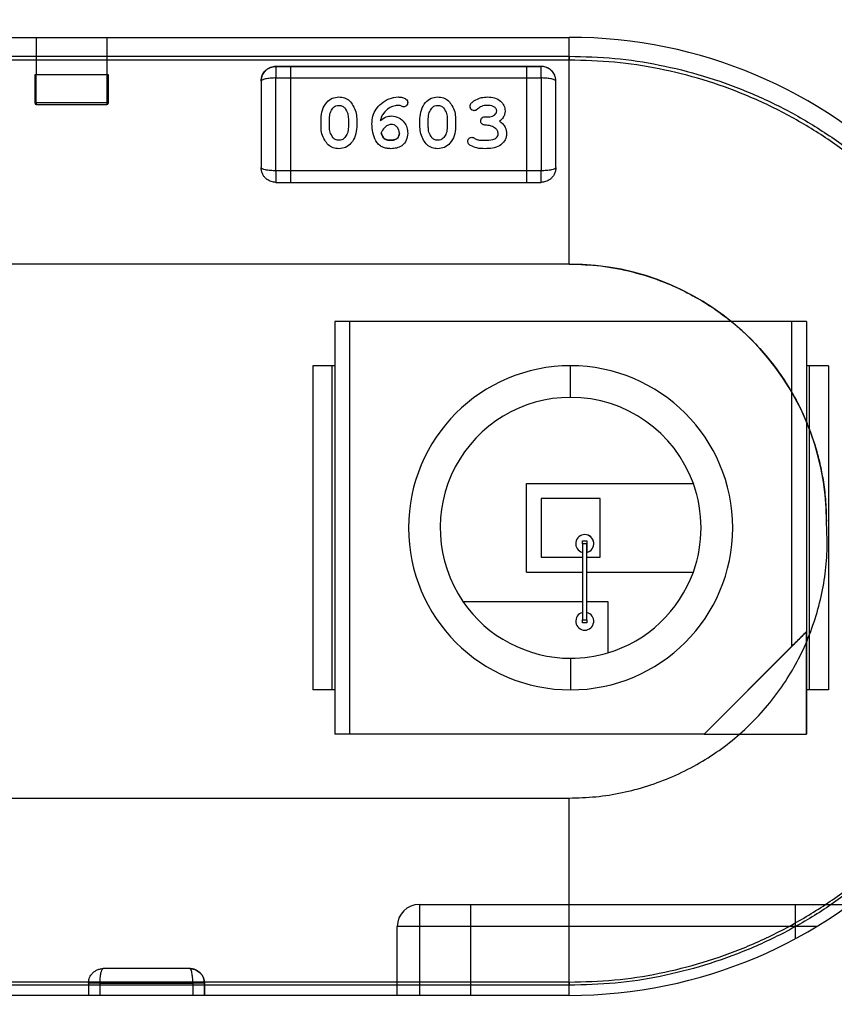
# Model space of a CAD drawing. Header units: millimetres. Extents: x -848 to 77789, y -17557 to 12238.
# Tile 64 of 79: x 72398 to 72423, y -12162 to -12132. Entities that reach past the tile are written whole.
import ezdxf
from ezdxf import colors
from ezdxf.entities.mleader import LeaderData, LeaderLine
from ezdxf.math import Vec2, Vec3

# ---------------------------------------------------------------- set-up
doc = ezdxf.new("R2010")
doc.units = ezdxf.units.MM
doc.layers.add('RR_IWK_opisy_piony', color=7, linetype='Continuous', lineweight=13)
doc.styles.add('Garamond', font='GARA.TTF')

# ---------------------------------------------------------------- blocks, each defined once
blk = doc.blocks.new('A$C661458EC')
at = {"color": 7, "linetype": 'Continuous', "lineweight": 25}
for p, q in [((-0.37363, -2.29739), (-0.04863, -2.29739)), ((-0.08534, -2.29739), (-0.08534, -2.32291)), ((-0.04863, -2.29739), (0.27637, -2.29739)), ((-0.03734, -2.29739), (-0.03734, -2.32291)), ((0.27637, -2.45126), (0.27637, -2.29739)), ((-0.37363, -2.31017), (0.27637, -2.31017)), ((0.27637, -2.31017), (0.27637, -2.31278)), ((0.27636, -2.31278), (-0.37361, -2.31278)), ((0.07727, -2.31707), (0.07727, -2.32494)), ((0.08727, -2.31707), (0.07727, -2.31707)), ((0.07727, -2.31707), (0.08727, -2.31707)), ((0.08727, -2.31707), (0.08727, -2.32494)), ((0.24729, -2.31707), (0.08727, -2.31707)), ((0.08727, -2.31707), (0.24729, -2.31707)), ((0.24729, -2.31707), (0.24729, -2.32494)), ((0.25729, -2.31707), (0.24729, -2.31707)), ((0.24729, -2.31707), (0.25729, -2.31707)), ((0.25729, -2.32494), (0.25729, -2.31707)), ((-0.08634, -2.32291), (-0.08634, -2.34191)), ((-0.08534, -2.32291), (-0.08634, -2.32291)), ((-0.08534, -2.34191), (-0.08534, -2.32291)), ((-0.03734, -2.32291), (-0.08534, -2.32291)), ((-0.03734, -2.32291), (-0.03734, -2.34191)), ((-0.03634, -2.32291), (-0.03734, -2.32291)), ((-0.03634, -2.34191), (-0.03634, -2.32291)), ((0.07727, -2.32494), (0.08727, -2.32494)), ((0.07727, -2.38793), (0.07727, -2.32494)), ((0.08727, -2.32494), (0.08727, -2.38793)), ((0.08727, -2.32494), (0.24729, -2.32494)), ((0.24729, -2.32494), (0.25729, -2.32494)), ((0.24729, -2.32494), (0.24729, -2.38793)), ((0.25729, -2.32494), (0.25729, -2.38793)), ((0.06727, -2.32707), (0.06727, -2.38581)), ((0.06727, -2.32707), (0.06727, -2.32707)), ((0.26729, -2.38581), (0.26729, -2.32707)), ((0.26729, -2.32707), (0.26729, -2.32707)), ((-0.08634, -2.34191), (-0.08534, -2.34191)), ((-0.08534, -2.34191), (-0.08534, -2.34291)), ((-0.03734, -2.34191), (-0.08534, -2.34191)), ((-0.08534, -2.34291), (-0.03734, -2.34291)), ((-0.03734, -2.34191), (-0.03634, -2.34191)), ((-0.03734, -2.34191), (-0.03734, -2.34291)), ((0.21433, -2.34594), (0.21329, -2.34684)), ((0.10792, -2.35832), (0.10792, -2.35249)), ((0.1136, -2.35823), (0.1136, -2.35258)), ((0.1265, -2.35258), (0.1265, -2.35823)), ((0.13218, -2.35249), (0.13218, -2.35832)), ((0.17502, -2.35832), (0.17502, -2.35249)), ((0.1807, -2.35823), (0.1807, -2.35258)), ((0.19361, -2.35258), (0.19361, -2.35823)), ((0.19929, -2.35249), (0.19929, -2.35832)), ((0.08727, -2.38793), (0.07727, -2.38793)), ((0.07727, -2.38793), (0.07727, -2.39581)), ((0.08727, -2.38793), (0.08727, -2.39581)), ((0.24729, -2.38793), (0.08727, -2.38793)), ((0.25729, -2.38793), (0.24729, -2.38793)), ((0.24729, -2.38793), (0.24729, -2.39581)), ((0.25729, -2.39581), (0.25729, -2.38793)), ((0.07727, -2.39581), (0.08727, -2.39581)), ((0.08727, -2.39581), (0.24729, -2.39581)), ((0.24729, -2.39581), (0.25729, -2.39581)), ((0.27637, -2.45126), (-0.37363, -2.45126)), ((0.27637, -2.45126), (-0.37363, -2.45126)), ((0.27637, -2.45126), (0.27637, -2.45126)), ((0.1173, -2.49033), (0.1173, -2.77033)), ((0.1273, -2.49033), (0.1173, -2.49033)), ((0.1273, -2.49033), (0.1273, -2.77033)), ((0.4273, -2.49033), (0.1273, -2.49033)), ((0.4273, -2.49033), (0.4273, -2.71089)), ((0.4373, -2.49033), (0.4273, -2.49033)), ((0.4373, -2.49033), (0.4373, -2.70089)), ((0.4373, -2.49033), (0.4373, -2.52033)), ((0.1023, -2.52033), (0.1023, -2.74033)), ((0.1153, -2.52033), (0.1023, -2.52033)), ((0.1153, -2.52033), (0.1153, -2.74033)), ((0.1173, -2.52033), (0.1153, -2.52033)), ((0.2773, -2.5418), (0.2773, -2.52033)), ((0.4373, -2.52033), (0.4373, -2.52033)), ((0.4373, -2.52033), (0.4373, -2.74033)), ((0.4393, -2.52033), (0.4373, -2.52033)), ((0.4393, -2.52033), (0.4393, -2.74033)), ((0.4523, -2.52033), (0.4393, -2.52033)), ((0.4523, -2.52033), (0.4523, -2.74033)), ((0.4523, -2.52033), (0.4523, -2.74033)), ((0.2473, -2.66033), (0.2473, -2.60033)), ((0.2473, -2.60033), (0.3606, -2.60033)), ((0.2573, -2.61033), (0.2573, -2.65033)), ((0.2973, -2.61033), (0.2573, -2.61033)), ((0.2973, -2.65033), (0.2973, -2.61033)), ((0.28535, -2.64123), (0.28535, -2.63923)), ((0.28535, -2.63923), (0.2883, -2.63923)), ((0.2883, -2.63923), (0.2883, -2.64123)), ((0.2883, -2.63923), (0.2883, -2.647)), ((0.2883, -2.64123), (0.28535, -2.64123)), ((0.28535, -2.64123), (0.28535, -2.69273)), ((0.2883, -2.69273), (0.2883, -2.64123)), ((0.2573, -2.65033), (0.28535, -2.65033)), ((0.2883, -2.65033), (0.2883, -2.647)), ((0.2883, -2.68781), (0.2883, -2.65033)), ((0.2883, -2.65033), (0.2973, -2.65033)), ((0.2473, -2.66033), (0.28535, -2.66033)), ((0.2883, -2.66033), (0.3606, -2.66033)), ((0.20423, -2.68033), (0.28535, -2.68033)), ((0.2883, -2.68033), (0.30249, -2.68033)), ((0.30249, -2.68033), (0.30249, -2.71522)), ((0.28535, -2.69273), (0.2883, -2.69273)), ((0.28535, -2.69473), (0.28535, -2.69273)), ((0.2883, -2.69273), (0.2883, -2.69473)), ((0.2883, -2.69473), (0.28535, -2.69473)), ((0.4373, -2.70089), (0.36786, -2.77033)), ((0.4373, -2.70089), (0.4373, -2.70089)), ((0.4373, -2.77033), (0.4373, -2.70089)), ((0.4273, -2.71089), (0.36786, -2.77033)), ((0.2773, -2.71887), (0.2773, -2.74033)), ((0.1153, -2.74033), (0.1023, -2.74033)), ((0.1173, -2.74033), (0.1153, -2.74033)), ((0.4373, -2.74033), (0.4373, -2.74033)), ((0.4373, -2.74033), (0.4373, -2.77033)), ((0.4393, -2.74033), (0.4373, -2.74033)), ((0.4523, -2.74033), (0.4393, -2.74033)), ((0.1273, -2.77033), (0.1173, -2.77033)), ((0.36786, -2.77033), (0.1273, -2.77033)), ((0.36786, -2.77033), (0.36786, -2.77033)), ((0.36786, -2.77033), (0.4373, -2.77033)), ((0.4373, -2.77033), (0.4373, -2.77033)), ((-0.37363, -2.81377), (0.27637, -2.81377)), ((0.27637, -2.9477), (0.27637, -2.81377)), ((0.17466, -2.88603), (0.17466, -2.90103)), ((0.17466, -2.88603), (0.20966, -2.88603)), ((0.20966, -2.90103), (0.20966, -2.88603)), ((0.20966, -2.88603), (0.42966, -2.88603)), ((0.42966, -2.88603), (0.42966, -2.90103)), ((0.42966, -2.88603), (0.46466, -2.88603)), ((0.15966, -2.9477), (0.15966, -2.90103)), ((0.17466, -2.90103), (0.15966, -2.90103)), ((0.20966, -2.90103), (0.17466, -2.90103)), ((0.17466, -2.90103), (0.17466, -2.9477)), ((0.42966, -2.90103), (0.20966, -2.90103)), ((0.20966, -2.9477), (0.20966, -2.90103)), ((0.42966, -2.90103), (0.42966, -2.9093)), ((0.44422, -2.90103), (0.42966, -2.90103)), ((0.01885, -2.92954), (-0.03989, -2.92954)), ((0.01885, -2.92954), (0.01885, -2.92954)), ((0.27637, -2.9409), (-0.37363, -2.9409)), ((0.27636, -2.93875), (-0.37362, -2.93875)), ((-0.04202, -2.93954), (-0.04989, -2.93954)), ((-0.04989, -2.93954), (-0.04989, -2.9477)), ((-0.04202, -2.93954), (0.02098, -2.93954)), ((-0.04202, -2.9477), (-0.04202, -2.93954)), ((0.02885, -2.93954), (0.02098, -2.93954)), ((0.02098, -2.93954), (0.02098, -2.9477)), ((0.02885, -2.9477), (0.02885, -2.93954)), ((0.02885, -2.93954), (0.02885, -2.9477)), ((0.27636, -2.93875), (0.27637, -2.9409)), ((0.27637, -2.9477), (-0.37363, -2.9477))]:
    blk.add_line(p, q, dxfattribs=at)
for centre, radius, start, end in [((0.27637, -2.62254), 0.7335, 316.81191, 90), ((0.27637, -2.62254), 0.7035, 0, 90), ((0.27637, -2.62254), 0.32516, 0, 90), ((-0.08534, -2.34191), 0.001, 180, 270), ((-0.03734, -2.34191), 0.001, 270, 0), ((0.27637, -2.62576), 0.1745, 0.00304, 90), ((0.2773, -2.63033), 0.11, 90, 270), ((0.2773, -2.63033), 0.11, 90, 270), ((0.2773, -2.63033), 0.11, 270, 90), ((0.2773, -2.63033), 0.08854, 90, 214.38317), ((0.2773, -2.63033), 0.08854, 19.8059, 90), ((0.2773, -2.63033), 0.08854, 340.19411, 19.8059), ((0.2773, -2.63033), 0.08854, 340.19411, 19.8059), ((0.27637, -2.62254), 0.32516, 270, 0), ((0.2869, -2.64107), 0.0061, 283.24111, 255.32715), ((0.2869, -2.64107), 0.0061, 283.24111, 90), ((0.2773, -2.63033), 0.08854, 286.52505, 340.19411), ((0.2773, -2.63033), 0.08854, 214.38317, 270), ((0.2869, -2.69375), 0.0061, 104.67286, 270), ((0.2869, -2.69375), 0.0061, 270, 76.75889), ((0.2869, -2.69375), 0.0061, 270, 76.75889), ((0.2773, -2.63033), 0.08854, 270, 286.52505), ((0.2773, -2.63033), 0.08854, 270, 286.52505), ((0.17466, -2.90103), 0.015, 90.00001, 180.00001)]:
    blk.add_arc(centre, radius, start, end, dxfattribs=at)
for points, knots in [([(0.27637, -2.31017), (0.28667, -2.31045), (0.3072, -2.31102), (0.3377, -2.31569), (0.36768, -2.32317), (0.39691, -2.33363), (0.42503, -2.34679), (0.4516, -2.36264), (0.47649, -2.3811), (0.49947, -2.40194), (0.52033, -2.42484), (0.53874, -2.44956), (0.55462, -2.47603), (0.56789, -2.50402), (0.57845, -2.53314), (0.58605, -2.56307), (0.59064, -2.59363), (0.59219, -2.62458), (0.59082, -2.65552), (0.58642, -2.68604), (0.57902, -2.71598), (0.56866, -2.74514), (0.55559, -2.77322), (0.53986, -2.7998), (0.52157, -2.82468), (0.50079, -2.84777), (0.47783, -2.86885), (0.45289, -2.88755), (0.4262, -2.90363), (0.39794, -2.91702), (0.36853, -2.92767), (0.33831, -2.93529), (0.30753, -2.94004), (0.28679, -2.94061), (0.27637, -2.9409)], [0, 0, 0, 0, 0.031176, 0.062139, 0.093193, 0.124636, 0.155983, 0.187065, 0.218191, 0.24967, 0.280905, 0.311884, 0.34291, 0.374282, 0.405593, 0.436631, 0.4677, 0.499103, 0.530406, 0.561402, 0.592394, 0.623682, 0.655041, 0.686081, 0.717105, 0.748414, 0.780051, 0.811361, 0.842657, 0.874252, 0.905919, 0.937225, 0.968482, 1, 1, 1, 1]), ([(0.06727, -2.32707), (0.06733, -2.32626), (0.06743, -2.32474), (0.06836, -2.32227), (0.06982, -2.32021), (0.07173, -2.31867), (0.07405, -2.31741), (0.07599, -2.3172), (0.07727, -2.31707)], [0, 0, 0, 0, 0.156709, 0.293024, 0.503734, 0.63381, 0.759958, 1, 1, 1, 1]), ([(0.07727, -2.31707), (0.076, -2.31721), (0.07405, -2.31742), (0.07171, -2.31866), (0.07071, -2.31954), (0.0702, -2.32)], [0, 0, 0, 0, 0.4837393, 0.7379229, 1, 1, 1, 1]), ([(0.26729, -2.32707), (0.26724, -2.32626), (0.26713, -2.32474), (0.2662, -2.32227), (0.26475, -2.32021), (0.26284, -2.31867), (0.26052, -2.31741), (0.25857, -2.3172), (0.25729, -2.31707)], [0, 0, 0, 0, 0.156708, 0.293023, 0.503734, 0.63381, 0.759957, 1, 1, 1, 1]), ([(0.26729, -2.32707), (0.26724, -2.32626), (0.26713, -2.32468), (0.26629, -2.32252), (0.2651, -2.32069), (0.26323, -2.31886), (0.2606, -2.31737), (0.25833, -2.31716), (0.25729, -2.31707)], [0, 0, 0, 0, 0.1565685, 0.3040672, 0.4425347, 0.5720191, 0.8033166, 1, 1, 1, 1]), ([(0.0702, -2.32), (0.0695, -2.32085), (0.06834, -2.32225), (0.06744, -2.32474), (0.06733, -2.32626), (0.06727, -2.32707)], [0, 0, 0, 0, 0.418364, 0.688956, 1, 1, 1, 1]), ([(0.07727, -2.32494), (0.07623, -2.32497), (0.07396, -2.32504), (0.07133, -2.32539), (0.06947, -2.32577), (0.06828, -2.32614), (0.06744, -2.32657), (0.06733, -2.3269), (0.06727, -2.32707)], [0, 0, 0, 0, 0.196693, 0.427994, 0.557477, 0.695942, 0.843437, 1, 1, 1, 1]), ([(0.26729, -2.32707), (0.26724, -2.3269), (0.26713, -2.32657), (0.26629, -2.32614), (0.2651, -2.32577), (0.26323, -2.32539), (0.2606, -2.32504), (0.25833, -2.32497), (0.25729, -2.32494)], [0, 0, 0, 0, 0.156563, 0.304058, 0.442523, 0.572006, 0.803307, 1, 1, 1, 1]), ([(0.10792, -2.35249), (0.10814, -2.35053), (0.10858, -2.3466), (0.11126, -2.34169), (0.1153, -2.33829), (0.11843, -2.338), (0.11999, -2.33785)], [0, 0, 0, 0, 0.280233, 0.56078, 0.780163, 1, 1, 1, 1]), ([(0.10792, -2.35249), (0.10814, -2.35053), (0.10858, -2.3466), (0.11126, -2.34169), (0.1153, -2.33829), (0.11843, -2.338), (0.11999, -2.33785)], [0, 0, 0, 0, 0.280233, 0.56078, 0.780163, 1, 1, 1, 1]), ([(0.11999, -2.33785), (0.12132, -2.33794), (0.12397, -2.3381), (0.12743, -2.34034), (0.12983, -2.34379), (0.13182, -2.34781), (0.13206, -2.35093), (0.13218, -2.35249)], [0, 0, 0, 0, 0.186756, 0.37254, 0.559511, 0.779812, 1, 1, 1, 1]), ([(0.11999, -2.33785), (0.12132, -2.33794), (0.12397, -2.3381), (0.12743, -2.34034), (0.12983, -2.34379), (0.13182, -2.34781), (0.13206, -2.35093), (0.13218, -2.35249)], [0, 0, 0, 0, 0.186756, 0.37254, 0.559511, 0.779812, 1, 1, 1, 1]), ([(0.1425, -2.35604), (0.1426, -2.35428), (0.14281, -2.35077), (0.14519, -2.34593), (0.14901, -2.34188), (0.15405, -2.33855), (0.15819, -2.33808), (0.16026, -2.33785)], [0, 0, 0, 0, 0.186937, 0.373369, 0.560408, 0.780395, 1, 1, 1, 1]), ([(0.1425, -2.35604), (0.1426, -2.35428), (0.14281, -2.35077), (0.14519, -2.34593), (0.14901, -2.34188), (0.15405, -2.33855), (0.15819, -2.33808), (0.16026, -2.33785)], [0, 0, 0, 0, 0.186937, 0.373369, 0.560408, 0.780395, 1, 1, 1, 1]), ([(0.16026, -2.33785), (0.16131, -2.33789), (0.16318, -2.33794), (0.16482, -2.33884), (0.16554, -2.33923)], [0, 0, 0, 0, 0.560727, 1, 1, 1, 1]), ([(0.16026, -2.33785), (0.16131, -2.33789), (0.16318, -2.33794), (0.16482, -2.33884), (0.16554, -2.33923)], [0, 0, 0, 0, 0.560727, 1, 1, 1, 1]), ([(0.16554, -2.33923), (0.16593, -2.33959), (0.16663, -2.34024), (0.16672, -2.34118), (0.16677, -2.34159)], [0, 0, 0, 0, 0.559519, 1, 1, 1, 1]), ([(0.16554, -2.33923), (0.16593, -2.33959), (0.16663, -2.34024), (0.16672, -2.34118), (0.16677, -2.34159)], [0, 0, 0, 0, 0.559519, 1, 1, 1, 1]), ([(0.17502, -2.35249), (0.17525, -2.35053), (0.17569, -2.3466), (0.17837, -2.34169), (0.18241, -2.33829), (0.18553, -2.338), (0.1871, -2.33785)], [0, 0, 0, 0, 0.280233, 0.56078, 0.780163, 1, 1, 1, 1]), ([(0.17502, -2.35249), (0.17525, -2.35053), (0.17569, -2.3466), (0.17837, -2.34169), (0.18241, -2.33829), (0.18553, -2.338), (0.1871, -2.33785)], [0, 0, 0, 0, 0.280233, 0.56078, 0.780163, 1, 1, 1, 1]), ([(0.1871, -2.33785), (0.18843, -2.33794), (0.19108, -2.3381), (0.19454, -2.34034), (0.19693, -2.34379), (0.19892, -2.34781), (0.19916, -2.35093), (0.19929, -2.35249)], [0, 0, 0, 0, 0.186756, 0.37254, 0.559511, 0.779812, 1, 1, 1, 1]), ([(0.1871, -2.33785), (0.18843, -2.33794), (0.19108, -2.3381), (0.19454, -2.34034), (0.19693, -2.34379), (0.19892, -2.34781), (0.19916, -2.35093), (0.19929, -2.35249)], [0, 0, 0, 0, 0.186756, 0.37254, 0.559511, 0.779812, 1, 1, 1, 1]), ([(0.21167, -2.34051), (0.21332, -2.33962), (0.21626, -2.33803), (0.21959, -2.33791), (0.22106, -2.33785)], [0, 0, 0, 0, 0.5589384, 1, 1, 1, 1]), ([(0.21167, -2.34051), (0.21332, -2.33962), (0.21626, -2.33803), (0.21959, -2.33791), (0.22106, -2.33785)], [0, 0, 0, 0, 0.558938, 1, 1, 1, 1]), ([(0.22106, -2.33785), (0.22264, -2.33795), (0.2258, -2.33815), (0.2297, -2.34037), (0.23238, -2.34358), (0.23268, -2.34606), (0.23284, -2.3473)], [0, 0, 0, 0, 0.280739, 0.56036, 0.780377, 1, 1, 1, 1]), ([(0.22106, -2.33785), (0.22264, -2.33795), (0.2258, -2.33815), (0.2297, -2.34037), (0.23238, -2.34358), (0.23268, -2.34606), (0.23284, -2.3473)], [0, 0, 0, 0, 0.280739, 0.56036, 0.780377, 1, 1, 1, 1]), ([(0.1136, -2.35258), (0.1137, -2.35113), (0.11388, -2.34852), (0.11534, -2.34638), (0.11598, -2.34544)], [0, 0, 0, 0, 0.559873, 1, 1, 1, 1]), ([(0.11598, -2.34544), (0.11662, -2.34482), (0.11777, -2.34372), (0.11934, -2.34359), (0.12003, -2.34353)], [0, 0, 0, 0, 0.558894, 1, 1, 1, 1]), ([(0.12003, -2.34353), (0.12089, -2.3436), (0.12243, -2.34373), (0.12353, -2.3448), (0.12402, -2.34527)], [0, 0, 0, 0, 0.559719, 1, 1, 1, 1]), ([(0.12402, -2.34527), (0.12482, -2.34652), (0.12627, -2.34876), (0.12643, -2.35141), (0.1265, -2.35258)], [0, 0, 0, 0, 0.559235, 1, 1, 1, 1]), ([(0.16072, -2.34353), (0.15958, -2.34365), (0.15731, -2.34388), (0.1535, -2.34552), (0.15149, -2.34768), (0.15027, -2.34901)], [0, 0, 0, 0, 0.280265, 0.56086, 1, 1, 1, 1]), ([(0.16213, -2.34391), (0.16188, -2.3438), (0.16143, -2.34359), (0.16093, -2.34355), (0.16072, -2.34353)], [0, 0, 0, 0, 0.5595128, 1, 1, 1, 1]), ([(0.164, -2.34456), (0.16363, -2.34449), (0.16298, -2.34436), (0.16239, -2.34405), (0.16213, -2.34391)], [0, 0, 0, 0, 0.5588029, 1, 1, 1, 1]), ([(0.16677, -2.34159), (0.16672, -2.34201), (0.16664, -2.34286), (0.16592, -2.34384), (0.165, -2.34446), (0.16433, -2.34453), (0.164, -2.34456)], [0, 0, 0, 0, 0.279877, 0.559558, 0.779817, 1, 1, 1, 1]), ([(0.1807, -2.35258), (0.1808, -2.35113), (0.18098, -2.34852), (0.18244, -2.34638), (0.18308, -2.34544)], [0, 0, 0, 0, 0.559873, 1, 1, 1, 1]), ([(0.18308, -2.34544), (0.18372, -2.34482), (0.18487, -2.34372), (0.18645, -2.34359), (0.18714, -2.34353)], [0, 0, 0, 0, 0.558894, 1, 1, 1, 1]), ([(0.18714, -2.34353), (0.188, -2.3436), (0.18954, -2.34373), (0.19064, -2.3448), (0.19112, -2.34527)], [0, 0, 0, 0, 0.559719, 1, 1, 1, 1]), ([(0.19112, -2.34527), (0.19193, -2.34652), (0.19337, -2.34876), (0.19354, -2.35141), (0.19361, -2.35258)], [0, 0, 0, 0, 0.559235, 1, 1, 1, 1]), ([(0.20909, -2.34424), (0.20916, -2.3438), (0.20928, -2.34292), (0.21024, -2.34162), (0.21113, -2.34093), (0.21167, -2.34051)], [0, 0, 0, 0, 0.2792023, 0.5593738, 1, 1, 1, 1]), ([(0.20909, -2.34424), (0.20916, -2.3438), (0.20928, -2.34292), (0.21024, -2.34162), (0.21113, -2.34093), (0.21167, -2.34051)], [0, 0, 0, 0, 0.279202, 0.559374, 1, 1, 1, 1]), ([(0.21196, -2.34715), (0.21156, -2.3471), (0.21097, -2.34702), (0.21029, -2.34668), (0.20988, -2.34635), (0.20955, -2.34594), (0.20921, -2.34525), (0.20914, -2.34465), (0.20909, -2.34424)], [0, 0, 0, 0, 0.2676909, 0.3853473, 0.4979261, 0.6108029, 0.7293131, 1, 1, 1, 1]), ([(0.22069, -2.34353), (0.21935, -2.34361), (0.21696, -2.34375), (0.21513, -2.34527), (0.21433, -2.34594)], [0, 0, 0, 0, 0.560563, 1, 1, 1, 1]), ([(0.22716, -2.34732), (0.22712, -2.34698), (0.22705, -2.34628), (0.22625, -2.34511), (0.22421, -2.34369), (0.2221, -2.3436), (0.22069, -2.34353)], [0, 0, 0, 0, 0.125338, 0.250869, 0.500627, 1, 1, 1, 1]), ([(0.15027, -2.34901), (0.14975, -2.34986), (0.14881, -2.35137), (0.14837, -2.3531), (0.14818, -2.35386)], [0, 0, 0, 0, 0.559553, 1, 1, 1, 1]), ([(0.14818, -2.35386), (0.14947, -2.35289), (0.15177, -2.35117), (0.15461, -2.35088), (0.15586, -2.35076)], [0, 0, 0, 0, 0.560338, 1, 1, 1, 1]), ([(0.14818, -2.35386), (0.14947, -2.35289), (0.15177, -2.35117), (0.15461, -2.35088), (0.15586, -2.35076)], [0, 0, 0, 0, 0.560338, 1, 1, 1, 1]), ([(0.15586, -2.35076), (0.15752, -2.351), (0.16086, -2.35147), (0.1644, -2.35475), (0.16648, -2.35856), (0.16667, -2.36118), (0.16677, -2.36249)], [0, 0, 0, 0, 0.279032, 0.558971, 0.779325, 1, 1, 1, 1]), ([(0.15586, -2.35076), (0.15752, -2.351), (0.16086, -2.35147), (0.1644, -2.35475), (0.16648, -2.35856), (0.16667, -2.36118), (0.16677, -2.36249)], [0, 0, 0, 0, 0.279032, 0.558971, 0.779325, 1, 1, 1, 1]), ([(0.21329, -2.34684), (0.21313, -2.34691), (0.21285, -2.34703), (0.2124, -2.34712), (0.21211, -2.34714), (0.21196, -2.34715)], [0, 0, 0, 0, 0.37153, 0.682355, 1, 1, 1, 1]), ([(0.21632, -2.35414), (0.21637, -2.3537), (0.21647, -2.35283), (0.2173, -2.35189), (0.21829, -2.35135), (0.21897, -2.3513), (0.21931, -2.35127)], [0, 0, 0, 0, 0.279589, 0.559244, 0.779618, 1, 1, 1, 1]), ([(0.21632, -2.35414), (0.21637, -2.3537), (0.21647, -2.35283), (0.2173, -2.35189), (0.21829, -2.35135), (0.21897, -2.3513), (0.21931, -2.35127)], [0, 0, 0, 0, 0.279589, 0.559244, 0.779618, 1, 1, 1, 1]), ([(0.21931, -2.35127), (0.21989, -2.35128), (0.22091, -2.35128), (0.22194, -2.35126), (0.22239, -2.35125)], [0, 0, 0, 0, 0.560064, 1, 1, 1, 1]), ([(0.21931, -2.35127), (0.21989, -2.35128), (0.22091, -2.35128), (0.22194, -2.35126), (0.22239, -2.35125)], [0, 0, 0, 0, 0.560064, 1, 1, 1, 1]), ([(0.22239, -2.35125), (0.22302, -2.35114), (0.22426, -2.35093), (0.22578, -2.35003), (0.2269, -2.3488), (0.22707, -2.34781), (0.22716, -2.34732)], [0, 0, 0, 0, 0.280794, 0.560999, 0.781227, 1, 1, 1, 1]), ([(0.22239, -2.35125), (0.22302, -2.35114), (0.22426, -2.35093), (0.22578, -2.35003), (0.2269, -2.3488), (0.22707, -2.34781), (0.22716, -2.34732)], [0, 0, 0, 0, 0.2807943, 0.5609994, 0.7812268, 1, 1, 1, 1]), ([(0.23284, -2.3473), (0.23278, -2.34807), (0.23265, -2.3496), (0.23148, -2.35215), (0.23002, -2.3535), (0.22914, -2.35433)], [0, 0, 0, 0, 0.280152, 0.560356, 1, 1, 1, 1]), ([(0.12007, -2.37295), (0.11875, -2.37287), (0.1161, -2.3727), (0.11264, -2.37047), (0.11025, -2.36702), (0.10828, -2.36299), (0.10804, -2.35987), (0.10792, -2.35832)], [0, 0, 0, 0, 0.186752, 0.372496, 0.559483, 0.779794, 1, 1, 1, 1]), ([(0.11611, -2.36554), (0.11529, -2.36429), (0.11384, -2.36205), (0.11367, -2.3594), (0.1136, -2.35823)], [0, 0, 0, 0, 0.559159, 1, 1, 1, 1]), ([(0.11611, -2.36554), (0.11529, -2.36429), (0.11384, -2.36205), (0.11367, -2.3594), (0.1136, -2.35823)], [0, 0, 0, 0, 0.559159, 1, 1, 1, 1]), ([(0.13218, -2.35832), (0.13196, -2.36028), (0.13151, -2.36422), (0.12883, -2.36914), (0.12477, -2.37251), (0.12164, -2.37281), (0.12007, -2.37295)], [0, 0, 0, 0, 0.2802329, 0.5608177, 0.7801821, 1, 1, 1, 1]), ([(0.1265, -2.35823), (0.1264, -2.35968), (0.12622, -2.36228), (0.12476, -2.36443), (0.12412, -2.36537)], [0, 0, 0, 0, 0.559888, 1, 1, 1, 1]), ([(0.1265, -2.35823), (0.1264, -2.35968), (0.12622, -2.36228), (0.12476, -2.36443), (0.12412, -2.36537)], [0, 0, 0, 0, 0.559888, 1, 1, 1, 1]), ([(0.15541, -2.37295), (0.1544, -2.37291), (0.15239, -2.37282), (0.14946, -2.37192), (0.14693, -2.37019), (0.14446, -2.36696), (0.14283, -2.36207), (0.14261, -2.35805), (0.1425, -2.35604)], [0, 0, 0, 0, 0.1251826, 0.2502032, 0.3750417, 0.5000506, 0.7496977, 1, 1, 1, 1]), ([(0.15552, -2.35644), (0.15467, -2.35661), (0.15295, -2.35697), (0.15048, -2.359), (0.14938, -2.36095), (0.1487, -2.36214)], [0, 0, 0, 0, 0.278896, 0.559628, 1, 1, 1, 1]), ([(0.16109, -2.36241), (0.16101, -2.36156), (0.16084, -2.35986), (0.15933, -2.35795), (0.15752, -2.35667), (0.15619, -2.35651), (0.15552, -2.35644)], [0, 0, 0, 0, 0.279782, 0.559325, 0.779854, 1, 1, 1, 1]), ([(0.18718, -2.37295), (0.18585, -2.37287), (0.1832, -2.3727), (0.17974, -2.37047), (0.17735, -2.36702), (0.17538, -2.36299), (0.17514, -2.35987), (0.17502, -2.35832)], [0, 0, 0, 0, 0.1867523, 0.3724964, 0.5594835, 0.7797944, 1, 1, 1, 1]), ([(0.18321, -2.36554), (0.1824, -2.36429), (0.18094, -2.36205), (0.18078, -2.3594), (0.1807, -2.35823)], [0, 0, 0, 0, 0.559159, 1, 1, 1, 1]), ([(0.18321, -2.36554), (0.1824, -2.36429), (0.18094, -2.36205), (0.18078, -2.3594), (0.1807, -2.35823)], [0, 0, 0, 0, 0.559159, 1, 1, 1, 1]), ([(0.19929, -2.35832), (0.19906, -2.36028), (0.19862, -2.36422), (0.19594, -2.36914), (0.19187, -2.37251), (0.18875, -2.37281), (0.18718, -2.37295)], [0, 0, 0, 0, 0.280233, 0.560818, 0.780182, 1, 1, 1, 1]), ([(0.19361, -2.35823), (0.19351, -2.35968), (0.19332, -2.36228), (0.19187, -2.36443), (0.19123, -2.36537)], [0, 0, 0, 0, 0.559888, 1, 1, 1, 1]), ([(0.19361, -2.35823), (0.19351, -2.35968), (0.19332, -2.36228), (0.19187, -2.36443), (0.19123, -2.36537)], [0, 0, 0, 0, 0.559888, 1, 1, 1, 1]), ([(0.21926, -2.35695), (0.21883, -2.3569), (0.21799, -2.3568), (0.21697, -2.35611), (0.21641, -2.35514), (0.21635, -2.35447), (0.21632, -2.35414)], [0, 0, 0, 0, 0.280357, 0.559568, 0.779751, 1, 1, 1, 1]), ([(0.22346, -2.35757), (0.22268, -2.35739), (0.2213, -2.35707), (0.21988, -2.35699), (0.21926, -2.35695)], [0, 0, 0, 0, 0.559656, 1, 1, 1, 1]), ([(0.22819, -2.36285), (0.22807, -2.36215), (0.22781, -2.36076), (0.22608, -2.35882), (0.22445, -2.35805), (0.22346, -2.35757)], [0, 0, 0, 0, 0.2789431, 0.5596989, 1, 1, 1, 1]), ([(0.22914, -2.35433), (0.22989, -2.35491), (0.2314, -2.35605), (0.23341, -2.35888), (0.2337, -2.36133), (0.23387, -2.36282)], [0, 0, 0, 0, 0.280938, 0.561487, 1, 1, 1, 1]), ([(0.22914, -2.35433), (0.22989, -2.35491), (0.2314, -2.35605), (0.23341, -2.35888), (0.2337, -2.36133), (0.23387, -2.36282)], [0, 0, 0, 0, 0.280938, 0.561487, 1, 1, 1, 1]), ([(0.12009, -2.36728), (0.11923, -2.36721), (0.11769, -2.36708), (0.11659, -2.36601), (0.11611, -2.36554)], [0, 0, 0, 0, 0.559767, 1, 1, 1, 1]), ([(0.12009, -2.36728), (0.11923, -2.36721), (0.11769, -2.36708), (0.11659, -2.36601), (0.11611, -2.36554)], [0, 0, 0, 0, 0.559767, 1, 1, 1, 1]), ([(0.12412, -2.36537), (0.12349, -2.36599), (0.12234, -2.36708), (0.12078, -2.36722), (0.12009, -2.36728)], [0, 0, 0, 0, 0.5588701, 1, 1, 1, 1]), ([(0.12412, -2.36537), (0.12349, -2.36599), (0.12234, -2.36708), (0.12078, -2.36722), (0.12009, -2.36728)], [0, 0, 0, 0, 0.5588701, 1, 1, 1, 1]), ([(0.1487, -2.36214), (0.14897, -2.36296), (0.14951, -2.36459), (0.15114, -2.3665), (0.1533, -2.36719), (0.15465, -2.36725), (0.15533, -2.36728)], [0, 0, 0, 0, 0.280731, 0.55893, 0.779243, 1, 1, 1, 1]), ([(0.15533, -2.36728), (0.15447, -2.36724), (0.15275, -2.36717), (0.14987, -2.36564), (0.14914, -2.36347), (0.1487, -2.36214)], [0, 0, 0, 0, 0.281486, 0.560457, 1, 1, 1, 1]), ([(0.15533, -2.36728), (0.15613, -2.36723), (0.15772, -2.36715), (0.15976, -2.36607), (0.16094, -2.3643), (0.16104, -2.36304), (0.16109, -2.36241)], [0, 0, 0, 0, 0.280727, 0.559763, 0.779582, 1, 1, 1, 1]), ([(0.16109, -2.36241), (0.161, -2.36322), (0.16083, -2.36482), (0.15869, -2.367), (0.1566, -2.36717), (0.15533, -2.36728)], [0, 0, 0, 0, 0.280579, 0.560387, 1, 1, 1, 1]), ([(0.16677, -2.36249), (0.1666, -2.36413), (0.16626, -2.3674), (0.16312, -2.37099), (0.15925, -2.37274), (0.15669, -2.37288), (0.15541, -2.37295)], [0, 0, 0, 0, 0.27969, 0.558674, 0.779047, 1, 1, 1, 1]), ([(0.1872, -2.36728), (0.18633, -2.36721), (0.18479, -2.36708), (0.18369, -2.36601), (0.18321, -2.36554)], [0, 0, 0, 0, 0.559767, 1, 1, 1, 1]), ([(0.1872, -2.36728), (0.18633, -2.36721), (0.18479, -2.36708), (0.18369, -2.36601), (0.18321, -2.36554)], [0, 0, 0, 0, 0.559767, 1, 1, 1, 1]), ([(0.19123, -2.36537), (0.19059, -2.36599), (0.18945, -2.36708), (0.18789, -2.36722), (0.1872, -2.36728)], [0, 0, 0, 0, 0.55887, 1, 1, 1, 1]), ([(0.19123, -2.36537), (0.19059, -2.36599), (0.18945, -2.36708), (0.18789, -2.36722), (0.1872, -2.36728)], [0, 0, 0, 0, 0.55887, 1, 1, 1, 1]), ([(0.20754, -2.36812), (0.20759, -2.3677), (0.20767, -2.36686), (0.20842, -2.36591), (0.20934, -2.3653), (0.21, -2.36524), (0.21034, -2.36521)], [0, 0, 0, 0, 0.279674, 0.559449, 0.779595, 1, 1, 1, 1]), ([(0.20754, -2.36812), (0.20759, -2.3677), (0.20767, -2.36686), (0.20842, -2.36591), (0.20934, -2.3653), (0.21, -2.36524), (0.21034, -2.36521)], [0, 0, 0, 0, 0.279674, 0.559449, 0.779595, 1, 1, 1, 1]), ([(0.21034, -2.36521), (0.21067, -2.36525), (0.21126, -2.36532), (0.21176, -2.36563), (0.21199, -2.36577)], [0, 0, 0, 0, 0.558851, 1, 1, 1, 1]), ([(0.21034, -2.36521), (0.21067, -2.36525), (0.21126, -2.36532), (0.21176, -2.36563), (0.21199, -2.36577)], [0, 0, 0, 0, 0.558851, 1, 1, 1, 1]), ([(0.21199, -2.36577), (0.21239, -2.36603), (0.21311, -2.3665), (0.21392, -2.36677), (0.21428, -2.36689)], [0, 0, 0, 0, 0.560037, 1, 1, 1, 1]), ([(0.21199, -2.36577), (0.21239, -2.36603), (0.21311, -2.3665), (0.21392, -2.36677), (0.21428, -2.36689)], [0, 0, 0, 0, 0.560037, 1, 1, 1, 1]), ([(0.21884, -2.36728), (0.22076, -2.36724), (0.22363, -2.36719), (0.2268, -2.36584), (0.22803, -2.36429), (0.22814, -2.36333), (0.22819, -2.36285)], [0, 0, 0, 0, 0.501242, 0.750421, 0.875286, 1, 1, 1, 1]), ([(0.21884, -2.36728), (0.22076, -2.36724), (0.22363, -2.36719), (0.2268, -2.36584), (0.22803, -2.36429), (0.22814, -2.36333), (0.22819, -2.36285)], [0, 0, 0, 0, 0.5012416, 0.7504206, 0.875286, 1, 1, 1, 1]), ([(0.23387, -2.36282), (0.23381, -2.36366), (0.23368, -2.36533), (0.2323, -2.3684), (0.22915, -2.37136), (0.22427, -2.3728), (0.22095, -2.3729), (0.21929, -2.37295)], [0, 0, 0, 0, 0.12532, 0.250663, 0.499152, 0.749115, 1, 1, 1, 1]), ([(0.20939, -2.3709), (0.20884, -2.37051), (0.20785, -2.36981), (0.20764, -2.36864), (0.20754, -2.36812)], [0, 0, 0, 0, 0.561235, 1, 1, 1, 1]), ([(0.21929, -2.37295), (0.21736, -2.37293), (0.21392, -2.37288), (0.21077, -2.3715), (0.20939, -2.3709)], [0, 0, 0, 0, 0.5608346, 1, 1, 1, 1]), ([(0.21428, -2.36689), (0.21512, -2.36702), (0.21663, -2.36727), (0.21816, -2.36727), (0.21884, -2.36728)], [0, 0, 0, 0, 0.559804, 1, 1, 1, 1]), ([(0.21428, -2.36689), (0.21512, -2.36702), (0.21663, -2.36727), (0.21816, -2.36727), (0.21884, -2.36728)], [0, 0, 0, 0, 0.559804, 1, 1, 1, 1]), ([(0.07727, -2.38793), (0.07599, -2.3879), (0.07405, -2.38786), (0.07173, -2.38759), (0.06982, -2.38727), (0.06836, -2.38681), (0.06743, -2.3863), (0.06733, -2.38598), (0.06727, -2.38581)], [0, 0, 0, 0, 0.240063, 0.366206, 0.496266, 0.70701, 0.843317, 1, 1, 1, 1]), ([(0.07727, -2.39581), (0.07623, -2.39571), (0.07396, -2.3955), (0.07133, -2.39401), (0.06947, -2.39218), (0.06828, -2.39036), (0.06744, -2.38819), (0.06733, -2.38662), (0.06727, -2.38581)], [0, 0, 0, 0, 0.196683, 0.427981, 0.557465, 0.695933, 0.843432, 1, 1, 1, 1]), ([(0.26729, -2.38581), (0.26724, -2.38598), (0.26713, -2.3863), (0.2662, -2.38681), (0.26475, -2.38727), (0.26284, -2.38759), (0.26052, -2.38786), (0.25857, -2.3879), (0.25729, -2.38793)], [0, 0, 0, 0, 0.156708, 0.293023, 0.503734, 0.63381, 0.759957, 1, 1, 1, 1]), ([(0.26729, -2.38581), (0.26724, -2.38662), (0.26713, -2.38819), (0.26629, -2.39036), (0.2651, -2.39218), (0.26323, -2.39401), (0.2606, -2.3955), (0.25833, -2.39571), (0.25729, -2.39581)], [0, 0, 0, 0, 0.156568, 0.304067, 0.442535, 0.572019, 0.803317, 1, 1, 1, 1]), ([(0.27637, -2.45126), (0.28352, -2.45151), (0.29799, -2.45203), (0.31965, -2.45625), (0.33929, -2.46258), (0.35671, -2.47053), (0.36881, -2.47757), (0.37759, -2.48355), (0.38335, -2.48783), (0.38896, -2.49237), (0.39441, -2.49717), (0.40209, -2.50452), (0.41183, -2.51526), (0.42246, -2.52973), (0.42901, -2.54095), (0.43242, -2.54764), (0.43349, -2.54982), (0.43454, -2.55203), (0.43556, -2.55427), (0.43656, -2.55654), (0.4375, -2.55875), (0.4386, -2.56146), (0.44006, -2.56523), (0.44202, -2.57076), (0.44431, -2.57809), (0.44668, -2.58728), (0.44884, -2.59838), (0.45052, -2.61141), (0.45075, -2.62077), (0.45087, -2.62575)], [0, 0, 0, 0, 0.078038, 0.158094, 0.240179, 0.3031, 0.367171, 0.393133, 0.419279, 0.445611, 0.472129, 0.498832, 0.562, 0.630519, 0.695251, 0.704039, 0.712898, 0.721828, 0.730829, 0.739902, 0.749046, 0.757189, 0.771969, 0.793386, 0.82144, 0.856129, 0.897453, 0.94541, 1, 1, 1, 1]), ([(0.27637, -2.81377), (0.28242, -2.81359), (0.29446, -2.81325), (0.3123, -2.81038), (0.32977, -2.80579), (0.34673, -2.79937), (0.36296, -2.79131), (0.37821, -2.78165), (0.39234, -2.77046), (0.40526, -2.75784), (0.41685, -2.74399), (0.42691, -2.72908), (0.43533, -2.71321), (0.44207, -2.69649), (0.44713, -2.67918), (0.45032, -2.66153), (0.45177, -2.64366), (0.45117, -2.63174), (0.45087, -2.62575)], [0, 0, 0, 0, 0.062992, 0.125346, 0.187734, 0.250831, 0.313919, 0.376246, 0.438485, 0.501315, 0.564146, 0.626251, 0.688307, 0.750992, 0.813754, 0.875729, 0.937586, 1, 1, 1, 1]), ([(0.4373, -2.70089), (0.43722, -2.70097), (0.43705, -2.70114), (0.4357, -2.7025), (0.4335, -2.70469), (0.43059, -2.7076), (0.42839, -2.7098), (0.4273, -2.71089)], [0, 0, 0, 0, 0.146754, 0.316126, 0.510248, 0.757793, 1, 1, 1, 1]), ([(-0.04989, -2.93954), (-0.04979, -2.9385), (-0.04959, -2.93624), (-0.0481, -2.9336), (-0.04626, -2.93174), (-0.04444, -2.93055), (-0.04227, -2.92971), (-0.0407, -2.9296), (-0.03989, -2.92954)], [0, 0, 0, 0, 0.196683, 0.427981, 0.557465, 0.695933, 0.843432, 1, 1, 1, 1]), ([(-0.04202, -2.93954), (-0.04199, -2.93827), (-0.04194, -2.93632), (-0.04167, -2.934), (-0.04135, -2.93209), (-0.0409, -2.93063), (-0.04038, -2.9297), (-0.04006, -2.9296), (-0.03989, -2.92954)], [0, 0, 0, 0, 0.240063, 0.366206, 0.496266, 0.70701, 0.843317, 1, 1, 1, 1]), ([(0.02098, -2.93954), (0.02095, -2.9385), (0.02088, -2.93624), (0.02053, -2.9336), (0.02015, -2.93174), (0.01978, -2.93055), (0.01935, -2.92971), (0.01902, -2.9296), (0.01885, -2.92954)], [0, 0, 0, 0, 0.196693, 0.427994, 0.557477, 0.695942, 0.843437, 1, 1, 1, 1]), ([(0.02592, -2.93247), (0.02507, -2.93177), (0.02366, -2.93061), (0.02117, -2.92971), (0.01966, -2.9296), (0.01885, -2.92954)], [0, 0, 0, 0, 0.418364, 0.688956, 1, 1, 1, 1]), ([(0.01885, -2.92954), (0.01966, -2.9296), (0.02118, -2.9297), (0.02364, -2.93063), (0.02571, -2.93209), (0.02725, -2.934), (0.0285, -2.93632), (0.02871, -2.93827), (0.02885, -2.93954)], [0, 0, 0, 0, 0.156709, 0.293024, 0.503734, 0.63381, 0.759958, 1, 1, 1, 1]), ([(0.02885, -2.93954), (0.02871, -2.93827), (0.0285, -2.93633), (0.02726, -2.93399), (0.02637, -2.93298), (0.02592, -2.93247)], [0, 0, 0, 0, 0.483739, 0.737923, 1, 1, 1, 1])]:
    blk.add_open_spline(points, degree=3, knots=knots, dxfattribs=at)
blk.add_open_spline([(0.27636, -2.93875), (0.2866, -2.93846), (0.30708, -2.93788), (0.33752, -2.9332), (0.36736, -2.92577), (0.39633, -2.91539), (0.42414, -2.90224), (0.45053, -2.88643), (0.47524, -2.8681), (0.49804, -2.84744), (0.5187, -2.82465), (0.53702, -2.79994), (0.55284, -2.77355), (0.566, -2.74574), (0.57636, -2.71677), (0.58384, -2.68693), (0.58835, -2.65649), (0.58986, -2.62577), (0.58835, -2.59504), (0.58384, -2.56461), (0.57636, -2.53476), (0.566, -2.5058), (0.55284, -2.47798), (0.53703, -2.4516), (0.5187, -2.42689), (0.49804, -2.40409), (0.47524, -2.38343), (0.45053, -2.3651), (0.42414, -2.34929), (0.39633, -2.33614), (0.36736, -2.32576), (0.33752, -2.31833), (0.30709, -2.31365), (0.2866, -2.31307), (0.27636, -2.31278)], degree=3, dxfattribs=at)
blk = doc.blocks.new('_None')

msp = doc.modelspace()

# ---------------------------------------------------------------- block references
at = {"lineweight": 0, "xscale": 45, "yscale": 45, "zscale": 45}
msp.add_blockref('A$C661458EC', (72402.188, -12029.189), dxfattribs=at)

# ---------------------------------------------------------------- next in the draw order: leaders
at = {"layer": 'RR_IWK_opisy_piony'}
ml = msp.add_multileader_mtext('Standard', dxfattribs=at)
ml.set_content('Zestawy ciepłomierzowe\\P- zawór kulowy DN15/DN20\\P- filtr siatkowy DN15/DN20\\P- ciepłomierz {\\A1;q{\\H0.7x;nom}=0,6 m{\\H0.7x;\\S3^ ;}/h DN15}\\P- zawór kulowy DN15/DN20\\P', color=256, style='Garamond')
ml.set_leader_properties()
ml.set_arrow_properties(name='NONE')
ml.build(insert=Vec2(0, 0))
ml.multileader.update_dxf_attribs({"text_left_attachment_type": 2, "text_right_attachment_type": 2, "dogleg_length": 0, "arrow_head_size": 0.18})
ctx = ml.context
ctx.base_point, ctx.char_height, ctx.arrow_head_size, ctx.landing_gap_size, ctx.plane_origin = Vec3(72890.099, -11459.833), 200, 0.18, 25, Vec3(97310.047, 87237.635)
ctx.left_attachment, ctx.right_attachment = 2, 2
notes = []
notes.append((ctx, [(1, (1, 1, 0), (72890.099, -11459.996), (1, 0), 0, [(0, [(72366.062, -12346.014), (71897.531, -12290.668), (71464.8, -12192.363)], 0, [])])]))
ctx.mtext.insert = Vec3(72915.099, -10630.566)
ctx.mtext.has_bg_fill, ctx.mtext.bg_color, ctx.mtext.bg_scale_factor, ctx.mtext.bg_transparency, ctx.mtext.use_window_bg_color = 1, -1027028792, 1, 0, 1
for ctx, leaders in notes:
    for number, flags, end, landing, length, lines in leaders:
        leader = LeaderData()
        leader.index, (leader.has_last_leader_line, leader.has_dogleg_vector, leader.attachment_direction) = number, flags
        leader.last_leader_point, leader.dogleg_vector, leader.dogleg_length = Vec3(end), Vec3(landing), length
        for number, points, colour, breaks in lines:
            line = LeaderLine()
            line.index, line.vertices, line.color, line.breaks = number, Vec3.list(points), colors.encode_raw_color(colour), breaks
            leader.lines.append(line)
        ctx.leaders.append(leader)

doc.saveas('drawing.dxf')
